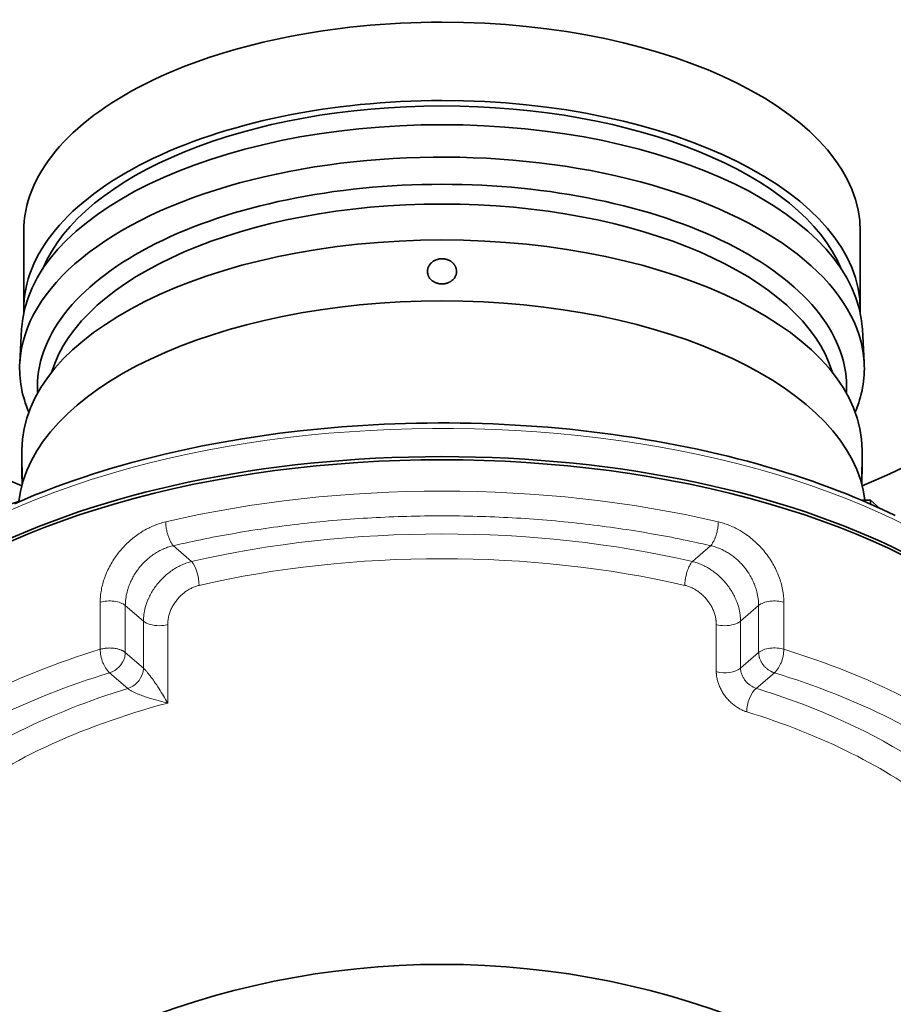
# Model space of a CAD drawing. Header units: inches. Extents: x 2797 to 3517, y 163 to 889.
# Tile 19 of 26: x 3116 to 3165, y 788 to 842. Entities that reach past the tile are written whole.
import ezdxf

# ---------------------------------------------------------------- set-up
doc = ezdxf.new("R2010")
doc.units = ezdxf.units.IN
doc.header["$MEASUREMENT"] = 0

msp = doc.modelspace()

# ---------------------------------------------------------------- linework, layer by layer
at = {"color": 7, "lineweight": 35}
for p, q in [((3116.475, 830.783), (3116.475, 826.453)), ((3162.69, 830.783), (3162.69, 826.453))]:
    msp.add_line(p, q, dxfattribs=at)
at = {"color": 7, "lineweight": 35, "ltscale": 0.230319}
for p, q in [((3116.362, 825.385), (3116.259, 823.545)), ((3116.362, 825.385), (3116.259, 823.545)), ((3116.362, 825.385), (3116.259, 823.545)), ((3116.362, 825.385), (3116.259, 823.545)), ((3116.362, 825.385), (3116.259, 823.545)), ((3116.362, 825.385), (3116.259, 823.545)), ((3116.362, 825.385), (3116.259, 823.545)), ((3116.362, 825.385), (3116.259, 823.545)), ((3116.362, 825.385), (3116.259, 823.545)), ((3116.362, 825.385), (3116.259, 823.545)), ((3116.362, 825.385), (3116.259, 823.545)), ((3116.362, 825.385), (3116.259, 823.545)), ((3162.803, 825.384), (3162.906, 823.544)), ((3162.803, 825.384), (3162.906, 823.544)), ((3162.803, 825.384), (3162.906, 823.544)), ((3162.803, 825.384), (3162.906, 823.544)), ((3162.803, 825.384), (3162.906, 823.544)), ((3162.803, 825.384), (3162.906, 823.544)), ((3162.803, 825.384), (3162.906, 823.544)), ((3162.803, 825.384), (3162.906, 823.544)), ((3162.803, 825.384), (3162.906, 823.544)), ((3162.803, 825.384), (3162.906, 823.544)), ((3162.803, 825.384), (3162.906, 823.544)), ((3162.803, 825.384), (3162.906, 823.544))]:
    msp.add_line(p, q, dxfattribs=at)
at = {"color": 7, "lineweight": 35, "ltscale": 0.129462}
msp.add_line((3116.376, 818.707), (3116.376, 817.671), dxfattribs=at)
at = {"color": 7, "lineweight": 35, "ltscale": 0.129456}
msp.add_line((3162.789, 818.707), (3162.789, 817.671), dxfattribs=at)
at = {"color": 7, "lineweight": 35, "ltscale": 0.016028}
msp.add_line((3116.377, 817.543), (3116.376, 817.671), dxfattribs=at)
at = {"color": 7, "lineweight": 35, "ltscale": 0.015931}
msp.add_line((3162.789, 817.671), (3162.788, 817.544), dxfattribs=at)
at = {"color": 7, "lineweight": 35, "ltscale": 0.025522}
msp.add_line((3162.782, 816.771), (3162.779, 816.975), dxfattribs=at)
at = {"color": 7, "lineweight": 35, "ltscale": 0.144939}
msp.add_line((3116.269, 815.88), (3115.155, 815.558), dxfattribs=at)
at = {"color": 7, "lineweight": 35, "ltscale": 0.061353}
msp.add_line((3163.249, 815.938), (3162.758, 815.938), dxfattribs=at)
at = {"color": 7, "lineweight": 35, "ltscale": 0.026581}
msp.add_line((3163.249, 815.938), (3163.249, 815.726), dxfattribs=at)
at = {"color": 7, "lineweight": 35, "ltscale": 0.084488}
msp.add_line((3163.76, 815.496), (3163.249, 815.938), dxfattribs=at)
at = {"color": 7, "lineweight": 13, "ltscale": 0.166009}
for p, q in [((3125.749, 812.556), (3124.745, 813.426)), ((3153.416, 812.556), (3154.42, 813.426))]:
    msp.add_line(p, q, dxfattribs=at)
at = {"color": 7, "lineweight": 13, "ltscale": 0.324756}
for p, q in [((3120.699, 807.705), (3120.699, 810.303)), ((3122.09, 807.529), (3122.09, 810.127)), ((3157.076, 810.127), (3157.076, 807.529)), ((3158.466, 810.303), (3158.466, 807.705)), ((3123.09, 806.663), (3123.09, 809.261)), ((3154.736, 806.472), (3154.736, 809.07)), ((3156.075, 806.663), (3156.075, 809.261))]:
    msp.add_line(p, q, dxfattribs=at)
at = {"color": 7, "lineweight": 13, "ltscale": 0.165432}
for p, q in [((3123.09, 809.261), (3122.09, 810.127)), ((3157.076, 810.127), (3156.075, 809.261)), ((3122.09, 807.529), (3123.09, 806.663)), ((3157.076, 807.529), (3156.075, 806.663)), ((3121.224, 806.413), (3122.224, 805.547)), ((3156.941, 805.547), (3157.942, 806.413))]:
    msp.add_line(p, q, dxfattribs=at)
at = {"color": 7, "lineweight": 13}
msp.add_line((3124.43, 809.07), (3124.43, 804.74), dxfattribs=at)
at = {"color": 7, "lineweight": 35}
for points in [[(3139.014, 829.067), (3139.034, 829.084), (3139.055, 829.101), (3139.077, 829.117), (3139.099, 829.132), (3139.114, 829.142), (3139.129, 829.151), (3139.161, 829.169), (3139.188, 829.183), (3139.216, 829.196), (3139.244, 829.208), (3139.273, 829.22), (3139.302, 829.23), (3139.333, 829.239), (3139.364, 829.248), (3139.395, 829.255), (3139.426, 829.261), (3139.457, 829.266), (3139.488, 829.269), (3139.52, 829.272), (3139.551, 829.274), (3139.583, 829.274)], [(3139.583, 829.274), (3139.62, 829.274), (3139.656, 829.271), (3139.693, 829.268), (3139.729, 829.262), (3139.766, 829.256), (3139.801, 829.248), (3139.837, 829.238), (3139.871, 829.227), (3139.905, 829.215), (3139.939, 829.201), (3139.971, 829.186), (3140.003, 829.17), (3140.034, 829.152), (3140.065, 829.133), (3140.094, 829.113), (3140.122, 829.091), (3140.149, 829.069), (3140.162, 829.058), (3140.174, 829.046), (3140.187, 829.034), (3140.199, 829.021), (3140.214, 829.005), (3140.229, 828.987), (3140.244, 828.97), (3140.254, 828.956), (3140.264, 828.943), (3140.274, 828.929), (3140.283, 828.915), (3140.292, 828.901), (3140.3, 828.886), (3140.313, 828.864), (3140.324, 828.842), (3140.334, 828.82), (3140.344, 828.797), (3140.354, 828.767), (3140.364, 828.738), (3140.371, 828.707)], [(3138.779, 828.571), (3138.779, 828.599), (3138.781, 828.627), (3138.784, 828.654), (3138.788, 828.68), (3138.794, 828.705), (3138.8, 828.731), (3138.808, 828.757), (3138.817, 828.784), (3138.827, 828.81), (3138.838, 828.834), (3138.849, 828.857), (3138.861, 828.88), (3138.875, 828.904), (3138.891, 828.927), (3138.909, 828.954), (3138.93, 828.98), (3138.951, 829.005), (3138.974, 829.03), (3138.998, 829.053), (3139.014, 829.067)], [(3139.583, 827.882), (3139.546, 827.882), (3139.509, 827.885), (3139.474, 827.888), (3139.447, 827.891), (3139.421, 827.896), (3139.394, 827.901), (3139.367, 827.907), (3139.333, 827.915), (3139.3, 827.925), (3139.268, 827.936), (3139.244, 827.945), (3139.22, 827.955), (3139.196, 827.966), (3139.173, 827.977), (3139.143, 827.993), (3139.116, 828.009), (3139.088, 828.026), (3139.068, 828.04), (3139.047, 828.055), (3139.027, 828.071), (3139.007, 828.088), (3138.986, 828.107), (3138.966, 828.127), (3138.947, 828.148), (3138.929, 828.168), (3138.913, 828.188), (3138.898, 828.208), (3138.883, 828.23), (3138.868, 828.253), (3138.855, 828.277), (3138.842, 828.3), (3138.831, 828.324), (3138.822, 828.347), (3138.811, 828.376), (3138.802, 828.406), (3138.794, 828.435)], [(3140.152, 828.083), (3140.131, 828.066), (3140.11, 828.049), (3140.088, 828.034), (3140.066, 828.019), (3140.051, 828.009), (3140.035, 828), (3140.019, 827.991), (3140.003, 827.983), (3139.972, 827.967), (3139.94, 827.953), (3139.907, 827.94), (3139.874, 827.928), (3139.84, 827.918), (3139.806, 827.909), (3139.771, 827.901), (3139.734, 827.894), (3139.697, 827.889), (3139.659, 827.885), (3139.621, 827.882), (3139.583, 827.882)], [(3140.387, 828.571), (3140.386, 828.544), (3140.384, 828.517), (3140.381, 828.489), (3140.377, 828.462), (3140.371, 828.436), (3140.365, 828.409), (3140.359, 828.389), (3140.352, 828.369), (3140.345, 828.349), (3140.339, 828.334), (3140.332, 828.32), (3140.318, 828.291), (3140.303, 828.263), (3140.286, 828.236), (3140.268, 828.209), (3140.251, 828.186), (3140.233, 828.164), (3140.214, 828.143), (3140.194, 828.122), (3140.174, 828.102), (3140.152, 828.083)], [(3164.611, 815.093), (3164.184, 815.298), (3163.743, 815.504), (3163.299, 815.704), (3162.842, 815.903), (3162.382, 816.097), (3161.926, 816.282), (3161.468, 816.462), (3160.998, 816.641), (3160.526, 816.815), (3160.042, 816.986), (3159.556, 817.153), (3159.059, 817.318), (3158.56, 817.477), (3158.04, 817.637), (3157.519, 817.791), (3156.987, 817.942), (3156.453, 818.088), (3155.91, 818.231), (3155.364, 818.368), (3154.81, 818.501), (3154.254, 818.629), (3153.69, 818.754), (3153.124, 818.872), (3152.551, 818.987), (3151.977, 819.096), (3151.396, 819.201), (3150.813, 819.3), (3150.225, 819.394), (3149.636, 819.484), (3149.042, 819.568), (3148.447, 819.647), (3147.848, 819.721), (3147.249, 819.79), (3146.646, 819.853), (3146.043, 819.911), (3145.437, 819.964), (3144.831, 820.012), (3144.224, 820.054), (3143.617, 820.092), (3143.009, 820.124), (3142.401, 820.15), (3141.794, 820.172), (3141.186, 820.188), (3140.581, 820.199), (3139.975, 820.205), (3139.372, 820.206), (3138.769, 820.201), (3138.169, 820.192), (3137.57, 820.178), (3136.975, 820.158), (3136.38, 820.134), (3135.79, 820.105), (3135.201, 820.071), (3134.035, 819.989), (3132.883, 819.889), (3131.747, 819.771), (3130.629, 819.636), (3129.529, 819.484), (3128.45, 819.316), (3127.392, 819.133), (3126.356, 818.936), (3125.344, 818.725), (3124.355, 818.501), (3123.391, 818.265), (3122.453, 818.018)], [(3122.453, 818.018), (3121.927, 817.872), (3121.398, 817.718), (3120.865, 817.557), (3120.329, 817.389), (3119.789, 817.213), (3119.248, 817.03), (3118.703, 816.838), (3118.157, 816.637), (3117.61, 816.428), (3117.062, 816.21), (3116.513, 815.983), (3115.964, 815.747)], [(3116.376, 817.671), (3116.376, 817.715), (3116.377, 817.748), (3116.378, 817.768), (3116.378, 817.774), (3116.379, 817.778), (3116.379, 817.779), (3116.38, 817.779), (3116.38, 817.779), (3116.38, 817.779)], [(3116.38, 817.779), (3116.38, 817.779), (3116.38, 817.779), (3116.38, 817.779), (3116.38, 817.778), (3116.381, 817.776), (3116.382, 817.77), (3116.383, 817.754), (3116.384, 817.73), (3116.386, 817.7), (3116.387, 817.645), (3116.389, 817.579), (3116.39, 817.5), (3116.39, 817.417), (3116.39, 817.326), (3116.39, 817.23), (3116.389, 817.132)], [(3162.779, 816.975), (3162.777, 817.085), (3162.776, 817.194), (3162.775, 817.347), (3162.776, 817.488), (3162.777, 817.603), (3162.778, 817.652), (3162.779, 817.695), (3162.781, 817.736), (3162.783, 817.763)], [(3162.786, 817.779), (3162.786, 817.779), (3162.786, 817.779), (3162.786, 817.778), (3162.787, 817.775), (3162.787, 817.766), (3162.788, 817.744), (3162.789, 817.712), (3162.789, 817.671)], [(3116.387, 816.975), (3116.382, 817.223), (3116.379, 817.449), (3116.377, 817.543)], [(3162.788, 817.544), (3162.787, 817.463), (3162.784, 817.285), (3162.78, 817.081), (3162.779, 816.975)]]:
    msp.add_lwpolyline(points, dxfattribs=at)
at = {"color": 7, "lineweight": 13}
for points in [[(3120.699, 810.303), (3120.7, 810.371), (3120.702, 810.439), (3120.705, 810.508), (3120.71, 810.576), (3120.717, 810.659), (3120.726, 810.741), (3120.737, 810.824), (3120.75, 810.907), (3120.765, 810.989), (3120.781, 811.074), (3120.8, 811.158), (3120.82, 811.243), (3120.843, 811.327), (3120.867, 811.411), (3120.893, 811.497), (3120.921, 811.583), (3120.951, 811.668), (3120.983, 811.753), (3121.017, 811.838), (3121.053, 811.925), (3121.091, 812.011), (3121.131, 812.096), (3121.173, 812.181), (3121.216, 812.265), (3121.262, 812.35), (3121.309, 812.434), (3121.358, 812.518), (3121.409, 812.6), (3121.462, 812.682), (3121.507, 812.75), (3121.554, 812.817), (3121.602, 812.884), (3121.651, 812.951), (3121.701, 813.016), (3121.752, 813.081), (3121.805, 813.145), (3121.858, 813.208), (3121.913, 813.27), (3121.968, 813.331), (3122.024, 813.392), (3122.082, 813.451), (3122.14, 813.51), (3122.199, 813.567), (3122.259, 813.624), (3122.32, 813.679), (3122.382, 813.733), (3122.444, 813.787), (3122.507, 813.839), (3122.571, 813.89), (3122.636, 813.939), (3122.701, 813.988), (3122.776, 814.042), (3122.852, 814.094), (3122.928, 814.144), (3123.006, 814.194), (3123.084, 814.241), (3123.163, 814.287), (3123.243, 814.331), (3123.312, 814.368), (3123.382, 814.403), (3123.452, 814.438), (3123.523, 814.471), (3123.594, 814.502), (3123.665, 814.532), (3123.736, 814.561), (3123.808, 814.589), (3123.893, 814.619), (3123.978, 814.648), (3124.063, 814.675), (3124.149, 814.7), (3124.235, 814.723), (3124.321, 814.744)], [(3124.745, 813.426), (3124.724, 813.45), (3124.702, 813.476), (3124.681, 813.504), (3124.659, 813.535), (3124.638, 813.568), (3124.617, 813.602), (3124.605, 813.623), (3124.593, 813.645), (3124.581, 813.668), (3124.569, 813.691), (3124.546, 813.739), (3124.524, 813.788), (3124.503, 813.839), (3124.486, 813.883), (3124.469, 813.928), (3124.454, 813.974), (3124.439, 814.02), (3124.429, 814.051), (3124.42, 814.082), (3124.403, 814.145), (3124.388, 814.208), (3124.374, 814.271), (3124.361, 814.334), (3124.35, 814.397), (3124.341, 814.459), (3124.334, 814.519), (3124.328, 814.577), (3124.324, 814.635), (3124.322, 814.69), (3124.321, 814.744)], [(3154.844, 814.744), (3154.844, 814.701), (3154.842, 814.656), (3154.839, 814.611), (3154.836, 814.566), (3154.833, 814.535), (3154.83, 814.505), (3154.822, 814.443), (3154.812, 814.382), (3154.801, 814.32), (3154.789, 814.258), (3154.775, 814.197), (3154.759, 814.135), (3154.743, 814.074), (3154.724, 814.013), (3154.705, 813.953), (3154.694, 813.923), (3154.683, 813.894), (3154.673, 813.865), (3154.661, 813.837), (3154.646, 813.799), (3154.63, 813.762), (3154.613, 813.726), (3154.591, 813.682), (3154.569, 813.64), (3154.546, 813.599), (3154.534, 813.579), (3154.522, 813.56), (3154.503, 813.53), (3154.483, 813.502), (3154.462, 813.475), (3154.441, 813.449), (3154.42, 813.426)], [(3154.844, 814.744), (3154.917, 814.727), (3154.989, 814.708), (3155.061, 814.687), (3155.133, 814.665), (3155.205, 814.642), (3155.277, 814.618), (3155.348, 814.592), (3155.419, 814.565), (3155.49, 814.536), (3155.561, 814.507), (3155.631, 814.476), (3155.701, 814.443), (3155.77, 814.41), (3155.839, 814.375), (3155.908, 814.339), (3155.977, 814.301), (3156.045, 814.263), (3156.112, 814.223), (3156.178, 814.182), (3156.245, 814.139)], [(3122.19, 810.879), (3122.208, 810.948), (3122.229, 811.017), (3122.251, 811.085), (3122.274, 811.154), (3122.299, 811.222), (3122.325, 811.29), (3122.353, 811.357), (3122.382, 811.424), (3122.413, 811.49), (3122.445, 811.556), (3122.478, 811.622), (3122.512, 811.686), (3122.548, 811.751), (3122.586, 811.814), (3122.624, 811.877), (3122.664, 811.939), (3122.705, 812.001), (3122.748, 812.061), (3122.791, 812.121), (3122.836, 812.18), (3122.882, 812.238), (3122.929, 812.295), (3122.977, 812.351), (3123.026, 812.406), (3123.077, 812.46), (3123.128, 812.513), (3123.181, 812.565), (3123.234, 812.616), (3123.288, 812.665), (3123.343, 812.714), (3123.399, 812.761), (3123.456, 812.807), (3123.514, 812.851), (3123.573, 812.895), (3123.633, 812.937), (3123.693, 812.978), (3123.755, 813.017), (3123.817, 813.055), (3123.848, 813.073), (3123.879, 813.091), (3123.938, 813.124), (3123.998, 813.155), (3124.058, 813.185), (3124.118, 813.214), (3124.179, 813.242), (3124.241, 813.268), (3124.302, 813.292), (3124.365, 813.316), (3124.427, 813.338), (3124.49, 813.358), (3124.554, 813.377), (3124.617, 813.395), (3124.681, 813.411), (3124.745, 813.426)], [(3154.42, 813.426), (3154.485, 813.411), (3154.55, 813.394), (3154.614, 813.376), (3154.679, 813.357), (3154.743, 813.336), (3154.807, 813.313), (3154.87, 813.29), (3154.933, 813.264), (3154.996, 813.237), (3155.058, 813.209), (3155.12, 813.18), (3155.176, 813.151), (3155.232, 813.121), (3155.287, 813.091), (3155.342, 813.059), (3155.397, 813.026), (3155.45, 812.992), (3155.51, 812.952), (3155.569, 812.911), (3155.628, 812.869), (3155.685, 812.825), (3155.742, 812.781), (3155.797, 812.735), (3155.852, 812.688), (3155.906, 812.64), (3155.958, 812.59), (3156.01, 812.54), (3156.061, 812.489), (3156.111, 812.436), (3156.16, 812.383), (3156.207, 812.329), (3156.254, 812.274), (3156.3, 812.217), (3156.34, 812.166), (3156.379, 812.115), (3156.417, 812.062), (3156.454, 812.009), (3156.49, 811.956), (3156.525, 811.902), (3156.566, 811.837), (3156.605, 811.771), (3156.643, 811.704), (3156.679, 811.637), (3156.714, 811.57), (3156.747, 811.502), (3156.779, 811.434), (3156.809, 811.365), (3156.838, 811.295), (3156.865, 811.226), (3156.89, 811.157), (3156.914, 811.088), (3156.936, 811.019), (3156.957, 810.949), (3156.976, 810.879)], [(3125.749, 812.556), (3125.684, 812.539), (3125.619, 812.52), (3125.554, 812.5), (3125.489, 812.479), (3125.425, 812.456), (3125.36, 812.431), (3125.297, 812.405), (3125.233, 812.378), (3125.17, 812.349), (3125.108, 812.319), (3125.046, 812.287), (3124.984, 812.254), (3124.923, 812.22), (3124.863, 812.185), (3124.83, 812.165), (3124.798, 812.145), (3124.734, 812.104), (3124.671, 812.062), (3124.609, 812.018), (3124.548, 811.973), (3124.487, 811.927), (3124.428, 811.879), (3124.369, 811.83), (3124.311, 811.78), (3124.255, 811.728), (3124.199, 811.676), (3124.144, 811.622), (3124.09, 811.567), (3124.038, 811.511), (3123.986, 811.454), (3123.936, 811.396), (3123.886, 811.337), (3123.838, 811.277), (3123.792, 811.216), (3123.746, 811.154), (3123.702, 811.092), (3123.659, 811.028), (3123.618, 810.964), (3123.578, 810.9), (3123.539, 810.834), (3123.502, 810.768), (3123.466, 810.701), (3123.432, 810.634), (3123.399, 810.566), (3123.368, 810.498), (3123.353, 810.463), (3123.338, 810.429), (3123.319, 810.383), (3123.301, 810.337), (3123.283, 810.29), (3123.263, 810.234), (3123.244, 810.178), (3123.226, 810.122), (3123.209, 810.066), (3123.193, 810.01)], [(3152.997, 811.236), (3152.998, 811.28), (3152.999, 811.325), (3153.002, 811.37), (3153.005, 811.415), (3153.008, 811.445), (3153.011, 811.476), (3153.019, 811.537), (3153.028, 811.599), (3153.039, 811.661), (3153.052, 811.722), (3153.065, 811.784), (3153.081, 811.846), (3153.097, 811.907), (3153.116, 811.968), (3153.135, 812.028), (3153.145, 812.057), (3153.156, 812.087), (3153.167, 812.116), (3153.178, 812.144), (3153.193, 812.182), (3153.209, 812.219), (3153.226, 812.255), (3153.247, 812.299), (3153.269, 812.341), (3153.292, 812.382), (3153.303, 812.402), (3153.315, 812.421), (3153.335, 812.451), (3153.354, 812.48), (3153.375, 812.507), (3153.395, 812.532), (3153.416, 812.556)], [(3155.972, 810.01), (3155.956, 810.066), (3155.939, 810.122), (3155.921, 810.178), (3155.902, 810.234), (3155.882, 810.29), (3155.869, 810.324), (3155.856, 810.359), (3155.842, 810.394), (3155.828, 810.428), (3155.798, 810.497), (3155.767, 810.565), (3155.734, 810.632), (3155.7, 810.7), (3155.664, 810.766), (3155.627, 810.832), (3155.589, 810.898), (3155.549, 810.962), (3155.507, 811.026), (3155.465, 811.09), (3155.421, 811.152), (3155.375, 811.214), (3155.329, 811.274), (3155.281, 811.334), (3155.232, 811.393), (3155.182, 811.451), (3155.13, 811.508), (3155.078, 811.564), (3155.024, 811.619), (3154.969, 811.673), (3154.914, 811.726), (3154.857, 811.777), (3154.799, 811.828), (3154.74, 811.877), (3154.681, 811.925), (3154.62, 811.971), (3154.558, 812.016), (3154.496, 812.06), (3154.433, 812.103), (3154.401, 812.124), (3154.369, 812.144), (3154.337, 812.164), (3154.305, 812.184), (3154.244, 812.219), (3154.183, 812.254), (3154.121, 812.286), (3154.059, 812.318), (3153.996, 812.348), (3153.933, 812.377), (3153.87, 812.405), (3153.806, 812.431), (3153.741, 812.455), (3153.677, 812.478), (3153.612, 812.5), (3153.547, 812.52), (3153.482, 812.539), (3153.416, 812.556)], [(3126.168, 811.236), (3126.117, 811.224), (3126.066, 811.21), (3126.015, 811.194), (3125.965, 811.177), (3125.915, 811.159), (3125.865, 811.139), (3125.815, 811.118), (3125.766, 811.096), (3125.718, 811.072), (3125.67, 811.047), (3125.622, 811.021), (3125.58, 810.997), (3125.538, 810.971), (3125.497, 810.945), (3125.456, 810.918), (3125.416, 810.889), (3125.383, 810.865), (3125.35, 810.84), (3125.318, 810.815), (3125.294, 810.796), (3125.27, 810.776), (3125.224, 810.735), (3125.178, 810.694), (3125.134, 810.651), (3125.09, 810.607), (3125.048, 810.562), (3125.007, 810.516), (3124.967, 810.469), (3124.928, 810.421), (3124.89, 810.372), (3124.854, 810.322), (3124.819, 810.272), (3124.785, 810.22), (3124.753, 810.168), (3124.722, 810.115), (3124.692, 810.061), (3124.664, 810.007), (3124.638, 809.953), (3124.613, 809.898), (3124.589, 809.843), (3124.567, 809.788), (3124.547, 809.732), (3124.528, 809.676), (3124.511, 809.62), (3124.496, 809.564), (3124.482, 809.507), (3124.475, 809.479), (3124.469, 809.451), (3124.462, 809.413), (3124.455, 809.376), (3124.45, 809.338), (3124.442, 809.284), (3124.437, 809.23), (3124.433, 809.177), (3124.431, 809.123), (3124.43, 809.097), (3124.43, 809.07)], [(3154.736, 809.07), (3154.735, 809.111), (3154.734, 809.152), (3154.731, 809.193), (3154.728, 809.234), (3154.725, 809.262), (3154.722, 809.289), (3154.719, 809.317), (3154.715, 809.345), (3154.706, 809.4), (3154.695, 809.455), (3154.683, 809.511), (3154.669, 809.566), (3154.654, 809.621), (3154.637, 809.677), (3154.618, 809.734), (3154.597, 809.789), (3154.575, 809.845), (3154.552, 809.9), (3154.527, 809.955), (3154.5, 810.009), (3154.472, 810.063), (3154.443, 810.116), (3154.412, 810.169), (3154.38, 810.22), (3154.346, 810.272), (3154.312, 810.322), (3154.275, 810.372), (3154.238, 810.42), (3154.2, 810.468), (3154.16, 810.515), (3154.119, 810.561), (3154.077, 810.605), (3154.034, 810.649), (3153.989, 810.692), (3153.943, 810.734), (3153.897, 810.774), (3153.873, 810.794), (3153.849, 810.814), (3153.825, 810.833), (3153.801, 810.852), (3153.759, 810.882), (3153.718, 810.912), (3153.675, 810.94), (3153.632, 810.968), (3153.589, 810.995), (3153.545, 811.02), (3153.497, 811.047), (3153.449, 811.072), (3153.4, 811.095), (3153.351, 811.118), (3153.301, 811.139), (3153.251, 811.159), (3153.201, 811.177), (3153.15, 811.194), (3153.099, 811.209), (3153.048, 811.224), (3152.997, 811.236)], [(3120.699, 807.705), (3120.723, 807.712), (3120.746, 807.718), (3120.77, 807.725), (3120.795, 807.731), (3120.844, 807.741), (3120.895, 807.751), (3120.921, 807.755), (3120.947, 807.759), (3120.974, 807.763), (3121.001, 807.766), (3121.049, 807.771), (3121.084, 807.774), (3121.102, 807.775), (3121.119, 807.776), (3121.16, 807.778), (3121.216, 807.779), (3121.224, 807.779)], [(3121.224, 807.779), (3121.276, 807.778), (3121.328, 807.776), (3121.379, 807.773), (3121.431, 807.768), (3121.482, 807.762), (3121.532, 807.755), (3121.582, 807.746), (3121.631, 807.736), (3121.672, 807.726), (3121.713, 807.715), (3121.753, 807.703), (3121.792, 807.691), (3121.824, 807.679), (3121.855, 807.667), (3121.885, 807.654), (3121.905, 807.645), (3121.933, 807.631), (3121.961, 807.617), (3121.981, 807.605), (3122.003, 807.592), (3122.028, 807.576), (3122.043, 807.566), (3122.064, 807.55), (3122.083, 807.534), (3122.09, 807.529)], [(3157.942, 806.413), (3157.916, 806.421), (3157.89, 806.429), (3157.864, 806.439), (3157.845, 806.446), (3157.826, 806.454), (3157.788, 806.471), (3157.75, 806.49), (3157.713, 806.509), (3157.677, 806.531), (3157.641, 806.553), (3157.606, 806.577), (3157.572, 806.602), (3157.542, 806.626), (3157.513, 806.65), (3157.485, 806.675), (3157.458, 806.7), (3157.431, 806.727), (3157.41, 806.749), (3157.389, 806.772), (3157.368, 806.795), (3157.353, 806.813), (3157.339, 806.831), (3157.311, 806.867), (3157.289, 806.898), (3157.268, 806.929), (3157.248, 806.96), (3157.229, 806.992), (3157.212, 807.023), (3157.201, 807.043), (3157.191, 807.063), (3157.172, 807.103), (3157.155, 807.143), (3157.14, 807.182), (3157.129, 807.215), (3157.118, 807.247), (3157.109, 807.279)], [(3123.956, 805.523), (3123.88, 805.64), (3123.803, 805.757), (3123.762, 805.817), (3123.721, 805.877), (3123.681, 805.935), (3123.64, 805.994), (3123.582, 806.075), (3123.523, 806.155), (3123.462, 806.236), (3123.416, 806.297), (3123.368, 806.357), (3123.32, 806.416), (3123.271, 806.474), (3123.246, 806.503), (3123.222, 806.53), (3123.2, 806.554), (3123.178, 806.578), (3123.147, 806.609), (3123.118, 806.637), (3123.104, 806.65), (3123.09, 806.663)], [(3156.415, 804.255), (3156.389, 804.263), (3156.363, 804.272), (3156.337, 804.281), (3156.31, 804.291), (3156.258, 804.311), (3156.206, 804.333), (3156.154, 804.357), (3156.102, 804.382), (3156.051, 804.409), (3155.999, 804.437), (3155.949, 804.467), (3155.898, 804.498), (3155.848, 804.531), (3155.798, 804.565), (3155.75, 804.601), (3155.701, 804.637), (3155.654, 804.675), (3155.607, 804.715), (3155.561, 804.755), (3155.516, 804.797), (3155.472, 804.84), (3155.428, 804.884), (3155.386, 804.929), (3155.344, 804.975), (3155.304, 805.022), (3155.265, 805.07), (3155.227, 805.119), (3155.19, 805.169), (3155.155, 805.219), (3155.12, 805.27), (3155.087, 805.322), (3155.055, 805.375), (3155.025, 805.428), (3154.996, 805.481), (3154.968, 805.535), (3154.942, 805.59), (3154.917, 805.645), (3154.894, 805.7), (3154.872, 805.755), (3154.852, 805.811), (3154.834, 805.867), (3154.817, 805.923), (3154.801, 805.979), (3154.787, 806.035), (3154.775, 806.091), (3154.764, 806.147), (3154.76, 806.175), (3154.755, 806.203), (3154.748, 806.257), (3154.743, 806.311), (3154.739, 806.365), (3154.737, 806.392), (3154.736, 806.419), (3154.736, 806.446), (3154.736, 806.472)]]:
    msp.add_lwpolyline(points, dxfattribs=at)
at = {"color": 7, "lineweight": 35}
msp.add_circle((3139.583, 744.308), 46, dxfattribs=at)
for centre, radius, start, end in [((3139.783, 828.571), 0.604, 359.9969, 13.0266), ((3139.382, 828.571), 0.603, 180.0045, 193.0162), ((3162.829, 817.765), 0.0463, 161.8385, 181.4103), ((3066.793, 817.706), 49.599, 358.9203, 359.3369)]:
    msp.add_arc(centre, radius, start, end, dxfattribs=at)
at = {"color": 7, "lineweight": 13}
for centre, radius, start, end in [((3139.579, 745.358), 69.717, 89.9967, 93.18779), ((3139.587, 745.358), 69.717, 86.81222, 90.00331), ((3139.053, 750.853), 64.195, 96.40502, 99.71536), ((3139.465, 747.258), 67.814, 93.18114, 96.41176), ((3139.7, 747.258), 67.814, 83.58824, 86.81886), ((3140.112, 750.853), 64.195, 80.28464, 83.59498), ((3138.204, 755.774), 59.202, 99.70848, 103.14015), ((3140.962, 755.774), 59.202, 76.85985, 80.29152), ((3153.568, 810.026), 4.907, 47.7033, 56.9476), ((3153.451, 809.892), 5.086, 38.7614, 47.7455), ((3153.463, 809.896), 5.074, 29.863, 38.8088), ((3153.682, 810.016), 4.824, 20.7159, 29.9186), ((3154.129, 810.18), 4.348, 10.957, 20.7848), ((3154.731, 810.292), 3.735, 0.1713, 11.0294), ((3121.117, 807.534), 0.973, 344.78, 359.6741), ((3158.047, 807.534), 0.972, 180.2922, 195.2097), ((3122.6, 807.669), 1.883, 201.8785, 211.3981), ((3156.564, 807.67), 1.884, 328.6112, 338.1226), ((3122.117, 806.668), 0.973, 344.7807, 359.6731), ((3157.01, 806.668), 0.935, 180.3375, 195.794), ((3157.151, 806.703), 1.081, 195.5167, 200.8661), ((3157.263, 806.747), 1.201, 200.9461, 209.9388), ((3157.372, 806.809), 1.326, 209.912, 218.3019), ((3157.437, 806.859), 1.408, 218.2494, 234.202), ((3122.742, 806.123), 0.775, 228.0505, 237.2934), ((3123.255, 806.902), 1.708, 236.9336, 241.9844), ((3124.131, 808.575), 3.596, 242.1777, 247.3389), ((3125.237, 811.174), 6.421, 247.1728, 250.0319), ((3109.739, 796.395), 16.895, 29.6002, 32.7045), ((3144.049, 763.746), 43.743, 69.3785, 72.8591), ((3126.133, 813.628), 9.034, 250.0038, 251.9676), ((3126.751, 815.529), 11.033, 251.9716, 253.5227), ((3127.112, 816.76), 12.316, 253.5358, 254.8763), ((3127.254, 817.307), 12.881, 254.9016, 256.139), ((3126.837, 815.586), 11.11, 256.1036, 257.4873)]:
    msp.add_arc(centre, radius, start, end, dxfattribs=at)
for centre, major_axis, ratio, start_param, end_param in [((3139.583, 836.259), (-36.441, 0), 0.5, 4.762929, 6.283185), ((3139.583, 836.259), (-36.441, 0), 0.5, 3.141593, 4.661956), ((3139.583, 801.906), (36, 0), 0.5, 6.283185, 8.353982), ((3139.583, 801.906), (-36, 0), 0.5, 5.212389, 6.283185), ((3139.583, 798.442), (36, 0), 0.5, 1.133017, 2.008576), ((3139.583, 797.573), (33.003, 0), 0.50005, 1.138291, 2.003333), ((3139.583, 796.71), (32, 0), 0.5, 7.421418, 8.286546), ((3125.749, 811.69), (0.225, -0.974), 0.363038, 1.004381, 2.575177), ((3124.31, 810.832), (-1.46, -2.294), 0.729652, 5.128589, 5.429614), ((3154.857, 810.832), (1.457, -2.293), 0.729345, 0.854068, 1.155253), ((3121.224, 809.877), (1, 0), 0.5, 0.523599, 2.12297), ((3157.942, 809.877), (1, 0), 0.5, 7.301807, 8.901178), ((3125.619, 809.96), (-1.882, -2.222), 0.759868, 5.265463, 5.552106), ((3153.55, 809.96), (1.878, -2.222), 0.759673, 0.732004, 1.018821), ((3123.956, 809.511), (1, 0), 0.499984, 3.665226, 4.712511), ((3123.956, 809.511), (1, 0), 0.500129, 4.712848, 5.205952), ((3155.209, 809.511), (1, 0), 0.500131, 4.218828, 4.711927), ((3155.209, 809.511), (1, 0), 0.499982, 4.712265, 5.75955), ((3139.583, 792.38), (36, 0), 0.5, 2.12297, 2.601044), ((3121.224, 807.279), (0.294, -0.956), 0.454264, 4.116492, 4.901867), ((3157.942, 807.279), (1, 0), 0.5, 1.018622, 2.617994), ((3157.94, 807.278), (-0.296, -0.957), 0.454936, 1.383159, 2.16718), ((3139.583, 792.38), (36, 0), 0.5, 0.552174, 1.018622), ((3121.224, 807.279), (-0.655, -0.756), 0.75, 0.857072, 2.146833), ((3139.583, 791.514), (35, 0), 0.5, 2.12297, 2.589419), ((3121.224, 807.279), (0.294, -0.956), 0.454264, 5.231907, 5.687289), ((3122.224, 806.413), (-0.655, -0.756), 0.75, 0.857072, 2.146833), ((3155.209, 806.913), (1, 0), 0.5, 4.219098, 5.759587), ((3157.945, 807.272), (-0.295, -0.947), 0.452043, 0.595804, 1.054765), ((3139.583, 791.514), (35, 0), 0.5, 0.552174, 1.018622), ((3139.546, 791.532), (32.962, 0.018), 0.499998, 2.123859, 2.587203), ((3156.941, 804.68), (-0.295, -0.955), 0.455541, 3.737986, 5.308782), ((3156.902, 806.359), (0.685, -0.722), 0.680051, 4.984839, 5.380792), ((3139.583, 790.648), (-32, 0), 0.5, 5.20568, 5.727323), ((3139.583, 791.514), (33, 0), 0.5, 0.553906, 0.924554), ((3139.583, 790.648), (-32, 0), 0.5, 3.695499, 4.158483)]:
    msp.add_ellipse(centre, major_axis=major_axis, ratio=ratio, start_param=start_param, end_param=end_param, dxfattribs=at)
at = {"color": 7, "lineweight": 35}
for centre, major_axis, ratio, start_param, end_param in [((3139.583, 830.783), (-36.441, 0), 0.5, 4.712389, 6.283185), ((3139.583, 830.783), (-36.441, 0), 0.5, 3.141593, 4.712389), ((3139.583, 830.783), (23.108, 0), 0.5, 1.570791, 3.141592), ((3139.583, 830.783), (23.108, 0), 0.5, 0, 1.570796), ((3139.583, 826.453), (23.108, 0), 0.5, 1.570796, 3.141593), ((3139.583, 826.453), (23.108, 0), 0.5, 0, 1.570796), ((3139.583, 826.453), (22.508, 0), 0.500001, 1.570801, 2.938609), ((3139.583, 826.453), (22.508, 0), 0.5, 0.202997, 1.570796), ((3139.583, 825.061), (-23.23, 0), 0.5, 3.169449, 6.255253), ((3139.583, 825.061), (-23.23, 0), 0.5, 3.169449, 6.255253), ((3139.583, 825.061), (-23.23, 0), 0.5, 3.169449, 6.255253), ((3139.583, 825.061), (-23.23, 0), 0.5, 3.169449, 6.255253), ((3139.583, 825.061), (-23.23, 0), 0.5, 3.169449, 6.255253), ((3139.583, 825.061), (-23.23, 0), 0.5, 3.169449, 6.255253), ((3139.583, 825.061), (-23.23, 0), 0.5, 3.169449, 6.255253), ((3139.583, 825.061), (-23.23, 0), 0.5, 3.169449, 6.255253), ((3139.583, 825.061), (-23.23, 0), 0.5, 3.169449, 6.255253), ((3139.583, 825.061), (-23.23, 0), 0.5, 3.169449, 6.255253), ((3139.583, 825.061), (-23.23, 0), 0.5, 3.169449, 6.255253), ((3139.583, 825.061), (-23.23, 0), 0.5, 3.169449, 6.255253), ((3139.583, 823.219), (23.332, 0), 0.5, 0.027856, 2.070796), ((3139.583, 823.219), (23.332, 0), 0.5, 0.027856, 2.070796), ((3139.583, 823.219), (23.332, 0), 0.5, 0.027856, 2.070796), ((3139.583, 823.219), (23.332, 0), 0.5, 0.027856, 2.070796), ((3139.583, 823.219), (23.332, 0), 0.5, 0.027856, 2.070796), ((3139.583, 823.219), (23.332, 0), 0.5, 0.027856, 2.070796), ((3139.583, 823.219), (23.332, 0), 0.5, 0.027856, 2.070796), ((3139.583, 823.219), (23.332, 0), 0.5, 0.027856, 2.070796), ((3139.583, 823.219), (23.332, 0), 0.5, 0.027856, 2.070796), ((3139.583, 823.219), (23.332, 0), 0.5, 0.027856, 2.070796), ((3139.583, 823.219), (23.332, 0), 0.5, 0.027856, 2.070796), ((3139.583, 823.219), (23.332, 0), 0.5, 0.027856, 2.070796), ((3139.583, 823.219), (23.332, 0), 0.5, 2.070796, 3.11366), ((3139.583, 823.219), (23.332, 0), 0.5, 2.070796, 3.11366), ((3139.583, 823.219), (23.332, 0), 0.5, 2.070796, 3.11366), ((3139.583, 823.219), (23.332, 0), 0.5, 2.070796, 3.11366), ((3139.583, 823.219), (23.332, 0), 0.5, 2.070796, 3.11366), ((3139.583, 823.219), (23.332, 0), 0.5, 2.070796, 3.11366), ((3139.583, 823.219), (23.332, 0), 0.5, 2.070796, 3.11366), ((3139.583, 823.219), (23.332, 0), 0.5, 2.070796, 3.11366), ((3139.583, 823.219), (23.332, 0), 0.5, 2.070796, 3.11366), ((3139.583, 823.219), (23.332, 0), 0.5, 2.070796, 3.11366), ((3139.583, 823.219), (23.332, 0), 0.5, 2.070796, 3.11366), ((3139.583, 823.219), (23.332, 0), 0.5, 2.070796, 3.11366), ((3139.583, 822.212), (22.345, 0), 0.5, 1.570796, 3.141593), ((3139.583, 822.212), (22.345, 0), 0.5, 6.283185, 7.853982), ((3139.583, 821.394), (21.8, 0), 0.5, 1.570796, 2.994189), ((3139.583, 821.394), (21.8, 0), 0.5, 0.147398, 1.570796), ((3139.583, 830.783), (-36.441, 0), 0.5, 0, 0.880351), ((3139.583, 830.783), (-36.441, 0), 0.5, 2.261241, 3.141593), ((3139.583, 818.707), (-23.206, 0), 0.5, 4.712389, 6.283185), ((3139.583, 818.707), (-23.206, 0), 0.5, 3.141593, 4.712389), ((3139.583, 815.243), (-23.4, 0), 0.5, 4.712389, 6.230073), ((3139.583, 826.453), (23.108, 0), 0.5, 3.141593, 3.157912), ((3139.583, 815.243), (-23.4, 0), 0.5, 3.201078, 4.712389), ((3139.583, 826.453), (23.108, 0), 0.5, 6.266862, 6.283185), ((3139.583, 823.219), (23.332, 0), 0.5, 3.11366, 3.350419), ((3139.583, 823.219), (23.332, 0), 0.5, 3.11366, 3.350419), ((3139.583, 823.219), (23.332, 0), 0.5, 3.11366, 3.350419), ((3139.583, 823.219), (23.332, 0), 0.5, 3.11366, 3.350419), ((3139.583, 823.219), (23.332, 0), 0.5, 3.11366, 3.350419), ((3139.583, 823.219), (23.332, 0), 0.5, 3.11366, 3.350419), ((3139.583, 823.219), (23.332, 0), 0.5, 3.11366, 3.350419), ((3139.583, 823.219), (23.332, 0), 0.5, 3.11366, 3.350419), ((3139.583, 823.219), (23.332, 0), 0.5, 3.11366, 3.350419), ((3139.583, 823.219), (23.332, 0), 0.5, 3.11366, 3.350419), ((3139.583, 823.219), (23.332, 0), 0.5, 3.11366, 3.350419), ((3139.583, 823.219), (23.332, 0), 0.5, 3.11366, 3.350419), ((3139.583, 823.219), (23.332, 0), 0.5, 6.074358, 6.311042), ((3139.583, 823.219), (23.332, 0), 0.5, 6.074358, 6.311042), ((3139.583, 823.219), (23.332, 0), 0.5, 6.074358, 6.311042), ((3139.583, 823.219), (23.332, 0), 0.5, 6.074358, 6.311042), ((3139.583, 823.219), (23.332, 0), 0.5, 6.074358, 6.311042), ((3139.583, 823.219), (23.332, 0), 0.5, 6.074358, 6.311042), ((3139.583, 823.219), (23.332, 0), 0.5, 6.074358, 6.311042), ((3139.583, 823.219), (23.332, 0), 0.5, 6.074358, 6.311042), ((3139.583, 823.219), (23.332, 0), 0.5, 6.074358, 6.311042), ((3139.583, 823.219), (23.332, 0), 0.5, 6.074358, 6.311042), ((3139.583, 823.219), (23.332, 0), 0.5, 6.074358, 6.311042), ((3139.583, 823.219), (23.332, 0), 0.5, 6.074358, 6.311042), ((3139.583, 822.212), (22.345, 0), 0.5, 3.141593, 3.173247), ((3139.583, 822.212), (22.345, 0), 0.5, 6.25153, 6.283185), ((3139.583, 800.347), (-36, 0), 0.5, 4.712389, 6.283185), ((3139.583, 800.347), (-36, 0), 0.5, 3.141593, 4.712389), ((3139.583, 800.174), (36, 0), 0.5, 0, 3.141593)]:
    msp.add_ellipse(centre, major_axis=major_axis, ratio=ratio, start_param=start_param, end_param=end_param, dxfattribs=at)

doc.saveas('drawing.dxf')
